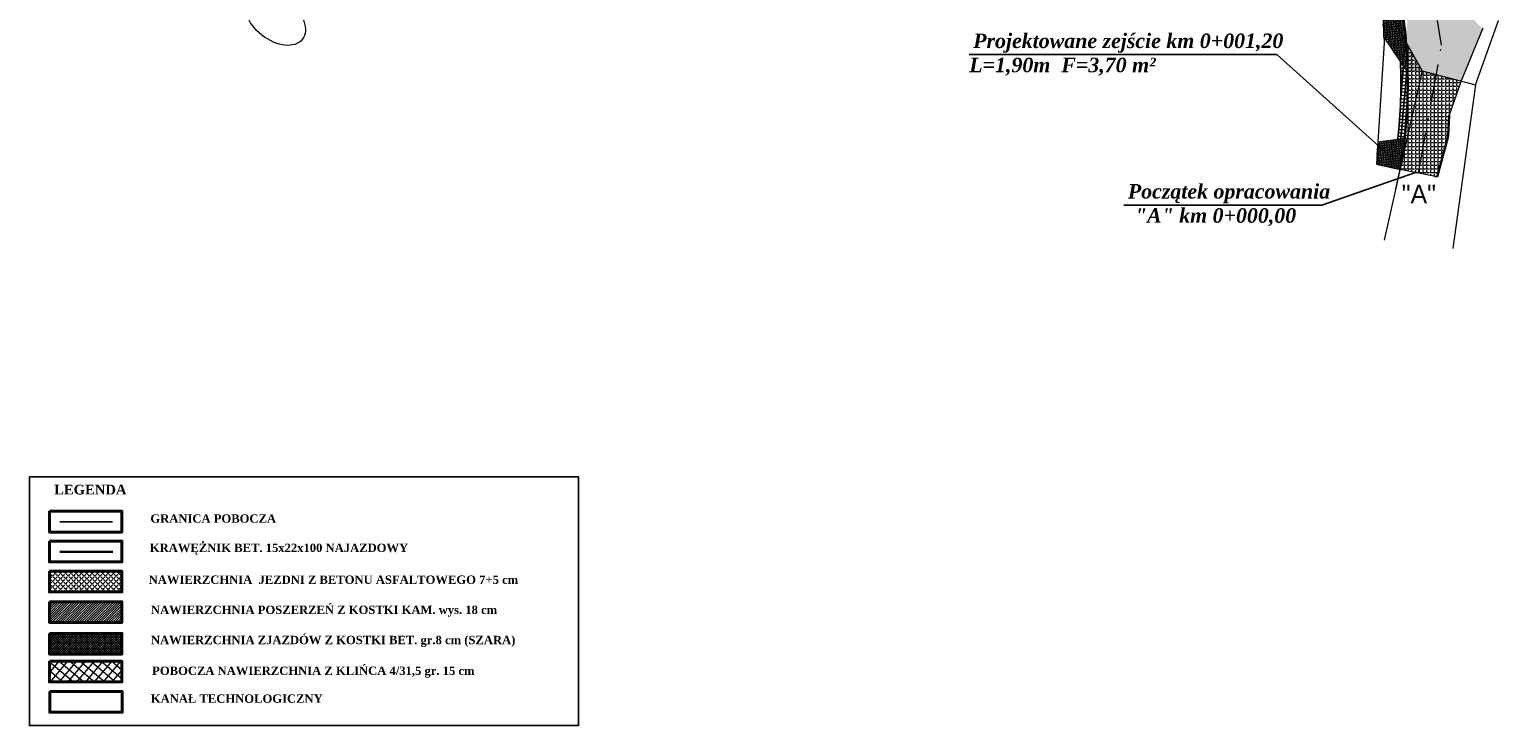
# Model space of a CAD drawing. Header units: metres. Extents: x 5555129 to 5556676, y 5635595 to 5636517.
# Tile 168 of 255: x 5556300 to 5556408, y 5635739 to 5635790. Entities that reach past the tile are written whole.
import ezdxf

# ---------------------------------------------------------------- set-up
doc = ezdxf.new("R2010")
doc.units = ezdxf.units.M
doc.header["$MEASUREMENT"] = 0
doc.linetypes.add('KROPK3-2', pattern=[5, 3, -1, 0, -1])
doc.linetypes.add('PRZER3-1', pattern=[4, 3, -1])
for name, color, linetype, lineweight, true_color in [('drogi', 7, 'Continuous', 20, 0xd6bc51), ('GESDZI_O', 7, 'Continuous', 18, 0x0a0909), ('GESKKL_O', 7, 'PRZER3-1', 18, 0x008000)]:
    doc.layers.add(name, color=color, linetype=linetype, lineweight=lineweight, true_color=true_color)
doc.layers.add('Warstwa 1', color=220, linetype='Continuous', lineweight=20)
doc.styles.get("Standard").update_dxf_attribs({"font": 'plfontwi.shx', "height": 0.75})
doc.dimstyles.new('ISO-25', dxfattribs={"dimtxt": 2.5, "dimasz": 2.5, "dimexe": 1.25, "dimexo": 0.625, "dimtad": 1, "dimtxsty": 'Standard', "dimcen": 2.5, "dimadec": 0, "dimazin": 0, "dimtfac": 1, "dimtmove": 0, "dimatfit": 3, "dimfxl": 1, "dimarcsym": 0})
pattern_1 = [(85, (511.45699, -240.33497), (-0.1245243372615, 0.0108944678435), []), (175, (511.45699, -240.33497), (-0.0108944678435, -0.1245243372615), [])]
pattern_2 = [(0, (511.457, -240.33497), (0, 0.275), [0.2, -0.075]), (90, (511.457, -240.33497), (-0.275, 2e-17), [0.2, -0.075])]

# ---------------------------------------------------------------- blocks, each defined once
blk = doc.blocks.new('*D2573')
at = {"layer": 'Defpoints', "color": 0, "linetype": 'Continuous', "lineweight": 18}
for p in [(5556375.23, 5635828.32), (5556340.68, 5635778.02)]:
    blk.add_point(p, dxfattribs=at)
at = {"layer": 'Warstwa 1', "color": 0, "lineweight": -2}
blk.add_line((5556374.66, 5635827.5), (5556371.43, 5635822.79), dxfattribs=at)
at = {"layer": 'Warstwa 1', "color": 0, "linetype": 'Continuous', "lineweight": 18}
blk.add_solid([(5556374.8, 5635827.4), (5556374.52, 5635827.59), (5556375.23, 5635828.32)], dxfattribs=at)
at = {"layer": 'Warstwa 1', "color": 0, "linetype": 'Continuous', "insert": (5556371.6, 5635824.23), "char_height": 0.75, "attachment_point": 5, "rotation": 55.5187}
blk.add_mtext('R60', dxfattribs=at)
blk = doc.blocks.new('*D2578')
at = {"layer": 'Defpoints', "color": 0, "linetype": 'Continuous', "lineweight": 18}
for p in [(5556306.19, 5635842.06), (5556339.35, 5635775.86)]:
    blk.add_point(p, dxfattribs=at)
at = {"layer": 'Warstwa 1', "color": 0, "lineweight": -2}
blk.add_line((5556306.64, 5635841.16), (5556309.79, 5635834.88), dxfattribs=at)
at = {"layer": 'Warstwa 1', "color": 0, "linetype": 'Continuous', "lineweight": 18}
blk.add_solid([(5556306.79, 5635841.24), (5556306.49, 5635841.09), (5556306.19, 5635842.06)], dxfattribs=at)
at = {"layer": 'Warstwa 1', "color": 0, "linetype": 'Continuous', "insert": (5556309.81, 5635836.34), "char_height": 0.75, "attachment_point": 5, "rotation": 296.6058}
blk.add_mtext('R74', dxfattribs=at)

msp = doc.modelspace()

# ---------------------------------------------------------------- hatches: boundary and pattern name
h = msp.add_hatch()
h.set_pattern_fill('ANSI37', color=141, scale=2, angle=40)
h.set_pattern_definition([(85, (511.457, -240.33497), (-0.249048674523, 0.021788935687), []), (175, (511.457, -240.33497), (-0.021788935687, -0.249048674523), [])])
h.paths.add_polyline_path([(5556401.043, 5635787.251), (5556400.517, 5635788.024, -0.039735), (5556400.32, 5635782.34), (5556400.831, 5635782.411, 0.0333644)])
at = {"layer": 'drogi', "lineweight": 5, "true_color": 0xf4e08b}
h = msp.add_hatch(dxfattribs=at)
h.set_pattern_fill('ANGLE', color=41)
h.set_pattern_definition(pattern_2)
edge = h.paths.add_edge_path()
edge.add_line((5556401.041, 5635787.321), (5556404.96, 5635786.606))
edge.add_line((5556404.96, 5635786.606), (5556405.417, 5635787.708))
edge.add_line((5556405.417, 5635787.708), (5556396.071, 5635809.246))
edge.add_line((5556396.071, 5635809.246), (5556394.991, 5635807.887))
edge.add_line((5556394.991, 5635807.887), (5556401.081, 5635791.532))
edge.add_arc((5556419.341, 5635789.255), 18.401, 172.89095, 186.03336)
edge = h.paths.add_edge_path()
edge.add_line((5556397.851, 5635810.133), (5556396.071, 5635809.246))
edge.add_line((5556396.071, 5635809.246), (5556405.417, 5635787.708))
edge.add_line((5556405.417, 5635787.708), (5556406.562, 5635790.474))
edge.add_arc((5556408.178, 5635792.846), 2.87, 212.24041, 235.74771, ccw=False)
edge.add_line((5556405.75, 5635791.315), (5556397.851, 5635810.133))
h.paths.add_polyline_path([(5556396.557, 5635804.612), (5556399.024, 5635805.608), (5556399.146, 5635805.663), (5556396.679, 5635804.667)], flags=16)
at = {"layer": 'drogi', "lineweight": 5, "true_color": 0xf4c5b6}
h = msp.add_hatch(dxfattribs=at)
h.set_pattern_fill('ANGLE', color=254)
h.set_pattern_definition(pattern_2)
h.paths.add_polyline_path([(5556402.103, 5635787.347), (5556400.929, 5635789.418, -0.0617856), (5556400.564, 5635780.478)])
at = {"layer": 'drogi', "lineweight": 5, "true_color": 0xf4e08b}
h = msp.add_hatch(dxfattribs=at)
h.set_pattern_fill('ANGLE', color=41)
h.set_pattern_definition(pattern_2)
h.paths.add_polyline_path([(5556403.139, 5635787.078), (5556402.103, 5635787.347), (5556400.484, 5635780.125), (5556401.843, 5635779.85)])
h.paths.add_polyline_path([(5556404.96, 5635786.606), (5556403.139, 5635787.078), (5556401.843, 5635779.85), (5556403.202, 5635779.575), (5556404.011, 5635782.568), (5556404.089, 5635784.106)])
h = msp.add_hatch(dxfattribs=at)
h.set_pattern_fill('ANGLE', color=41, angle=45)
h.set_pattern_definition([(45, (513.5677, -269.66807), (-0.194454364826, 0.194454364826), [0.2, -0.075]), (135, (513.5677, -269.66807), (-0.194454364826, -0.194454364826), [0.2, -0.075])])
h.paths.add_polyline_path([(5556306.786, 5635750.694), (5556301.471, 5635750.694), (5556301.471, 5635749.176), (5556306.786, 5635749.176)])
at = {"layer": 'drogi', "lineweight": 5}
h = msp.add_hatch(dxfattribs=at)
h.set_pattern_fill('ANSI37', color=141, scale=0.156, angle=5)
h.set_pattern_definition([(50, (1221970.1955, 1244922.30634), (-0.379421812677, 0.318372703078), []), (140, (1221970.1955, 1244922.30634), (-0.318372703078, -0.379421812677), [])])
h.paths.add_polyline_path([(5556306.786, 5635742.581), (5556306.786, 5635744.098), (5556301.471, 5635744.098), (5556301.471, 5635742.581)])
at = {"layer": 'GESDZI_O', "linetype": 'Continuous', "lineweight": 9}
h = msp.add_hatch(dxfattribs=at)
h.set_pattern_fill('ANSI31', color=43)
h.set_pattern_definition([(45, (513.5677, -269.66807), (-0.0883883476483, 0.0883883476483), [])])
h.paths.add_polyline_path([(5556301.471, 5635748.462), (5556301.471, 5635746.944), (5556306.786, 5635746.944), (5556306.786, 5635748.462)])
at = {"layer": 'GESKKL_O', "linetype": 'Continuous', "lineweight": 20}
h = msp.add_hatch(dxfattribs=at)
h.set_pattern_fill('ANSI37', color=140, angle=40)
h.set_pattern_definition(pattern_1)
h.paths.add_polyline_path([(5556399.168, 5635792.52), (5556399.205, 5635791.72), (5556400.119, 5635790.844)], flags=17)
edge = h.paths.add_edge_path()
edge.add_arc((5556381.665, 5635788.449), 19.288, 2.8784, 18.90772)
edge.add_line((5556399.912, 5635794.699), (5556399.168, 5635792.52))
edge.add_line((5556399.168, 5635792.52), (5556400.929, 5635789.418))
edge = h.paths.add_edge_path()
edge.add_arc((5556364.71, 5635786.419), 36.342, 1.31085, 4.73255)
edge.add_line((5556400.929, 5635789.418), (5556400.119, 5635790.844))
edge.add_line((5556400.119, 5635790.844), (5556399.205, 5635791.72))
edge.add_line((5556399.205, 5635791.72), (5556399.298, 5635789.816))
edge.add_line((5556399.298, 5635789.816), (5556401.043, 5635787.251))
h = msp.add_hatch(dxfattribs=at)
h.set_pattern_fill('ANSI37', color=140, angle=40)
h.set_pattern_definition(pattern_1)
edge = h.paths.add_edge_path()
edge.add_line((5556400.831, 5635782.411), (5556398.857, 5635782.138))
edge.add_line((5556398.857, 5635782.138), (5556398.764, 5635780.51))
edge.add_line((5556398.764, 5635780.51), (5556400.455, 5635780.131))
edge.add_line((5556400.455, 5635780.131), (5556400.564, 5635780.478))
edge.add_arc((5556364.71, 5635786.419), 36.342, 350.59031, 353.66714)
h = msp.add_hatch(dxfattribs=at)
h.set_pattern_fill('ANSI37', color=140)
h.set_pattern_definition([(45, (513.5677, -269.66807), (-0.0883883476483, 0.0883883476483), []), (135, (513.5677, -269.66807), (-0.0883883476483, -0.0883883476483), [])])
h.paths.add_polyline_path([(5556306.786, 5635746.138), (5556301.471, 5635746.138), (5556301.471, 5635744.62), (5556306.786, 5635744.62)])

# ---------------------------------------------------------------- linework, layer by layer
at = {"color": 141, "true_color": 0xadddf7}
msp.add_line((5556302.243, 5635754.313), (5556306.103, 5635754.313), dxfattribs=at)
at = {"ltscale": 0.1}
msp.add_lwpolyline([(5556300.008, 5635757.617), (5556340.252, 5635757.617), (5556340.252, 5635739.387), (5556300.008, 5635739.387)], close=True, dxfattribs=at)
at = {"color": 141, "true_color": 0xadddf7}
msp.add_arc((5556364.71, 5635786.419), 35.842, 353.46474, 2.56654, dxfattribs=at)
at = {"layer": 'GESDZI_O', "color": 1, "linetype": 'Continuous', "lineweight": 9}
for p, q in [((5556399.168, 5635792.52), (5556399.299, 5635789.676)), ((5556399.292, 5635789.824), (5556401.043, 5635787.262)), ((5556406.562, 5635790.474), (5556404.96, 5635786.606)), ((5556404.96, 5635786.606), (5556404.089, 5635784.106)), ((5556398.857, 5635782.138), (5556400.831, 5635782.411)), ((5556398.857, 5635782.138), (5556398.764, 5635780.51)), ((5556398.764, 5635780.51), (5556400.484, 5635780.125)), ((5556400.168, 5635778.714), (5556400.564, 5635780.478)), ((5556403.202, 5635779.575), (5556400.484, 5635780.125))]:
    msp.add_line(p, q, dxfattribs=at)
at = {"layer": 'GESDZI_O', "color": 3, "linetype": 'Continuous', "lineweight": 18}
msp.add_line((5556399.311, 5635789.399), (5556398.857, 5635782.138), dxfattribs=at)
at = {"layer": 'GESDZI_O', "color": 1, "linetype": 'Continuous', "lineweight": 30}
for p, q in [((5556404.089, 5635784.106), (5556404.011, 5635782.568)), ((5556404.011, 5635782.568), (5556403.202, 5635779.575)), ((5556306.116, 5635752.123), (5556302.243, 5635752.123))]:
    msp.add_line(p, q, dxfattribs=at)
at = {"layer": 'GESDZI_O', "color": 3, "linetype": 'Continuous', "lineweight": 18}
for points in [[(5556402.103, 5635787.347), (5556406.019, 5635786.331), (5556407.712, 5635791.036), (5556393.605, 5635820.674), (5556381.951, 5635830.246), (5556367.858, 5635840.716), (5556353.602, 5635849.474), (5556351.085, 5635844.506), (5556352.874, 5635840.626), (5556368.334, 5635831.224), (5556375.387, 5635825.824), (5556393.257, 5635810.368), (5556399.168, 5635792.52), (5556402.103, 5635787.347)], [(5556399.168, 5635792.52), (5556399.311, 5635789.399)], [(5556402.103, 5635787.347), (5556399.325, 5635774.952)], [(5556406.019, 5635786.331), (5556404.354, 5635774.325)]]:
    msp.add_lwpolyline(points, dxfattribs=at)
at = {"layer": 'GESDZI_O', "color": 5, "linetype": 'KROPK3-2', "lineweight": 13}
msp.add_lwpolyline([(5556401.843, 5635779.85), (5556403.526, 5635789.236), (5556403.244, 5635791.039)], dxfattribs=at)
at = {"layer": 'GESDZI_O', "color": 1, "linetype": 'Continuous', "lineweight": 30}
msp.add_arc((5556364.71, 5635786.419), 36.342, 350.59031, 16.52957, dxfattribs=at)
at = {"layer": 'GESDZI_O', "color": 3, "linetype": 'Continuous', "lineweight": 18}
msp.add_ellipse((5556318.033, 5635791.215), major_axis=(1.975, -1.57), ratio=0.6289009, dxfattribs=at)
at = {"layer": 'Warstwa 1', "color": 0, "linetype": 'Continuous', "lineweight": 25}
for points in [[(5556368.903, 5635788.548), (5556391.45, 5635788.548), (5556399.425, 5635781.388)], [(5556380.243, 5635777.507), (5556394.751, 5635777.507), (5556401.625, 5635779.894)]]:
    msp.add_lwpolyline(points, dxfattribs=at)
at = {"layer": 'Warstwa 1', "color": 0, "linetype": 'Continuous', "lineweight": 40}
for points in [[(5556301.471, 5635755.082), (5556306.786, 5635755.082), (5556306.786, 5635753.565), (5556301.471, 5635753.565)], [(5556301.471, 5635752.897), (5556306.786, 5635752.897), (5556306.786, 5635751.379), (5556301.471, 5635751.379)], [(5556301.471, 5635750.694), (5556306.786, 5635750.694), (5556306.786, 5635749.176), (5556301.471, 5635749.176)], [(5556301.471, 5635748.462), (5556306.786, 5635748.462), (5556306.786, 5635746.944), (5556301.471, 5635746.944)], [(5556301.471, 5635746.138), (5556306.786, 5635746.138), (5556306.786, 5635744.62), (5556301.471, 5635744.62)], [(5556301.471, 5635744.098), (5556306.786, 5635744.098), (5556306.786, 5635742.581), (5556301.471, 5635742.581)], [(5556301.5, 5635741.877), (5556306.815, 5635741.877), (5556306.815, 5635740.359), (5556301.5, 5635740.359)]]:
    msp.add_lwpolyline(points, close=True, dxfattribs=at)

# ---------------------------------------------------------------- texts
at = {"layer": 'Warstwa 1', "color": 0, "linetype": 'Continuous', "lineweight": 40, "attachment_point": 1}
for s, insert, char_height, width in [('{\\fTimes New Roman|b0|i0|c238|p18; \\fTimes New Roman|b1|i1|c238|p18;\\H1.3889x;Projektowane zejście km 0+001,20\\PL=1,90m  F=3,70 m²}', (5556368.903, 5635790.08), 0.7644, 23.25229), ('{\\fTimes New Roman|b0|i0|c238|p18; \\fTimes New Roman|b1|i1|c238|p18;\\H1.3889x;Początek opracowania\\P  "A" km 0+000,00\\fTimes New Roman|b1|i0|c238|p18;\\H0.72x; }', (5556380.243, 5635779.054), 0.7644, 23.25229), ('"A"', (5556400.607, 5635779.002), 1.365, 33.38142), ('{\\fTimes New Roman|b1|i0|c238|p18;LEGENDA}', (5556301.824, 5635757.029), 0.7098, 8.3446), ('{\\fTimes New Roman|b0|i0|c238|p18; \\fTimes New Roman|b1|i0|c238|p18;GRANICA POBOCZA  }', (5556308.647, 5635754.86), 0.61153, 18.65151), ('{\\fTimes New Roman|b1|i0|c238|p18; KRAWĘŻNIK BET. 15x22x100 NAJAZDOWY}', (5556308.607, 5635752.715), 0.61153, 21.90523), ('{\\fTimes New Roman|b1|i0|c238|p18;NAWIERZCHNIA  JEZDNI Z BETONU ASFALTOWEGO 7+5 cm}', (5556308.752, 5635750.381), 0.61153, 29.73731), ('{\\fTimes New Roman|b1|i0|c238|p18;NAWIERZCHNIA POSZERZEŃ Z KOSTKI KAM. wys. 18 cm }', (5556308.92, 5635748.173), 0.61153, 29.27722), ('{\\fTimes New Roman|b1|i0|c238|p18;NAWIERZCHNIA ZJAZDÓW Z KOSTKI BET. gr.8 cm (SZARA)}', (5556308.921, 5635745.963), 0.61153, 29.27722), ('{\\fTimes New Roman|b1|i0|c238|p18;POBOCZA NAWIERZCHNIA Z KLIŃCA 4/31,5 gr. 15 cm}', (5556309.008, 5635743.71), 0.61153, 29.27722), ('{\\fTimes New Roman|b1|i0|c238|p18;KANAŁ TECHNOLOGICZNY}', (5556308.911, 5635741.67), 0.61153, 28.04804)]:
    msp.add_mtext(s, dxfattribs=dict(at, insert=insert, char_height=char_height, width=width))

# ---------------------------------------------------------------- dimensions: what is measured, and where the dimension line sits
at = {"layer": 'Warstwa 1', "color": 6}
for center, mpoint, text, picture, middle in [((5556339.348, 5635775.863), (5556306.192, 5635842.057), 'R74', '*D2578', (5556309.206, 5635836.039)), ((5556340.676, 5635778.018), (5556375.226, 5635828.323), 'R60', '*D2573', (5556372.152, 5635823.848))]:
    dim = msp.add_radius_dim(center=center, mpoint=mpoint, text=text, dimstyle='ISO-25', override={"dimtxt": 2, "dimasz": 1, "dimgap": 0.3, "dimcen": 1.5}, dxfattribs=at)
    dim.commit()
    dim.dimension.update_dxf_attribs({"geometry": picture, "text_midpoint": middle, "dimtype": 164})

doc.saveas('drawing.dxf')
